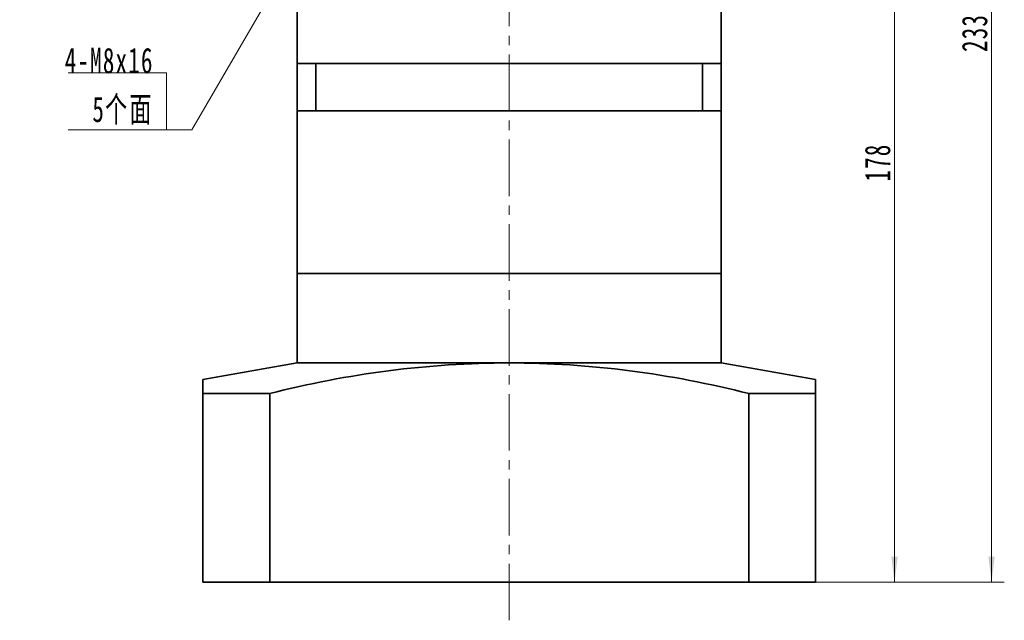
# Model space of a CAD drawing. Header units: millimetres. Extents: x 1110 to 2087, y -85 to 606.
# Tile 4 of 5: x 1585 to 1794, y 244 to 371. Entities that reach past the tile are written whole.
import ezdxf

# ---------------------------------------------------------------- set-up
doc = ezdxf.new("R2010")
doc.units = ezdxf.units.MM
doc.linetypes.add('点画线', pattern=[18, 12, -2, 2, -2])
doc.layers.get('0').update_dxf_attribs({"lineweight": 35})
for name, color, linetype, lineweight in [('EB0', 7, 'Continuous', 35), ('EB0_1', 7, 'Continuous', 35), ('中心线层', 1, '点画线', 18), ('尺寸线层', 3, 'Continuous', 18), ('粗实线层', 7, 'Continuous', 35), ('粗实线层_1', 7, 'Continuous', 35)]:
    doc.layers.add(name, color=color, linetype=linetype, lineweight=lineweight)
doc.styles.add('标准', font='txt', dxfattribs={"width": 0.667})
doc.dimstyles.new('a4-1-1', dxfattribs={"dimtxt": 3, "dimasz": 3, "dimexe": 1.5, "dimexo": 0, "dimgap": 0.5, "dimtad": 1, "dimdec": 3, "dimdsep": 46, "dimtxsty": '标准', "dimblk": '_CAXARROW', "dimcen": 0, "dimdle": 6, "dimazin": 2, "dimtfac": 0.707107, "dimtdec": 3, "dimtix": 1, "dimtmove": 2, "dimatfit": 3, "dimfxl": 0, "dimfrac": 2, "dimtolj": 1, "dimarcsym": 0})

# ---------------------------------------------------------------- blocks, each defined once
blk = doc.blocks.new('*X20')
at = {"layer": '尺寸线层', "linetype": 'Continuous'}
for points in [[(1770.92, 429.98), (1771.6, 424.58), (1770.25, 424.58)], [(1770.92, 251.98), (1771.6, 257.38), (1770.25, 257.38)]]:
    blk.add_hatch(color=0, dxfattribs=at).paths.add_polyline_path(points, flags=0)
at = {"layer": '尺寸线层', "color": 0, "linetype": 'Continuous'}
for p, q in [((1747.19, 429.98), (1773.62, 429.98)), ((1770.92, 429.98), (1770.92, 251.98)), ((1754.19, 251.98), (1773.62, 251.98))]:
    blk.add_line(p, q, dxfattribs=at)
at = {"layer": '尺寸线层', "color": 0, "insert": (1767.35, 340.98), "char_height": 5.4, "width": 14.0022, "attachment_point": 5, "rotation": 90, "line_spacing_factor": 1.15057, "style": '标准'}
blk.add_mtext('\\T1.1;178', dxfattribs=at)
blk = doc.blocks.new('_CAXARROW')
blk.add_hatch(color=0).paths.add_polyline_path([(0, 0), (-1, 0.125), (-1, -0.125)], flags=0)
blk = doc.blocks.new('*X21')
at = {"layer": '尺寸线层', "linetype": 'Continuous'}
for points in [[(1791.51, 484.98), (1792.19, 479.58), (1790.84, 479.58)], [(1791.51, 251.98), (1792.19, 257.38), (1790.84, 257.38)]]:
    blk.add_hatch(color=0, dxfattribs=at).paths.add_polyline_path(points, flags=0)
at = {"layer": '尺寸线层', "color": 0, "linetype": 'Continuous'}
for p, q in [((1744.19, 484.98), (1794.21, 484.98)), ((1791.51, 484.98), (1791.51, 251.98)), ((1754.19, 251.98), (1794.21, 251.98))]:
    blk.add_line(p, q, dxfattribs=at)
at = {"layer": '尺寸线层', "color": 0, "insert": (1787.94, 368.48), "char_height": 5.4, "width": 14.4695, "attachment_point": 5, "rotation": 90, "line_spacing_factor": 1.15057, "style": '标准'}
blk.add_mtext('\\T1.1;233', dxfattribs=at)
blk = doc.blocks.new('*X28')
at = {"layer": '尺寸线层', "linetype": 'Continuous'}
blk.add_hatch(color=0, dxfattribs=at).paths.add_polyline_path([(26.13, 35.68), (24, 30.67), (22.84, 31.35)], flags=0)
at = {"layer": '尺寸线层', "color": 0, "linetype": 'Continuous'}
blk.add_line((26.13, 35.68), (5.4, 0), dxfattribs=at)
at = {"layer": '尺寸线层', "color": 0}
for p, q in [((0, 12.11), (-20.82, 12.11)), ((0, 0), (0, 12.11)), ((0, 0), (-20.82, 0)), ((5.4, 0), (0, 0))]:
    blk.add_line(p, q, dxfattribs=at)
at = {"layer": '尺寸线层', "color": 0, "insert": (-2.7, 1.08), "char_height": 5.4, "width": 36.2438, "attachment_point": 9, "line_spacing_factor": 1.15057, "style": '标准'}
blk.add_mtext('\\T1.1;4-M8x16\\P5个面', dxfattribs=at)

msp = doc.modelspace()

# ---------------------------------------------------------------- linework, layer by layer
at = {"layer": 'EB0'}
for p, q in [((1734.1896, 361.9812), (1644.1896, 361.9812)), ((1644.1896, 361.9812), (1644.1896, 351.9812)), ((1648.1896, 361.9812), (1648.1896, 351.9812)), ((1729.1896, 361.9812), (1734.1896, 361.9812)), ((1730.1896, 361.9812), (1730.1896, 351.9812)), ((1734.1896, 361.9812), (1734.1896, 351.9812)), ((1644.1896, 351.9812), (1644.1896, 317.4812)), ((1734.1896, 351.9812), (1644.1896, 351.9812)), ((1734.1896, 351.9812), (1734.1896, 317.4812)), ((1734.1896, 317.4812), (1644.1896, 317.4812)), ((1734.1896, 317.4812), (1644.1896, 317.4812)), ((1734.1896, 317.4812), (1644.1896, 317.4812)), ((1734.1896, 317.4812), (1644.1896, 317.4812))]:
    msp.add_line(p, q, dxfattribs=at)
at = {"layer": 'EB0_1'}
for p, q in [((1734.1896, 317.4812), (1644.1896, 317.4812)), ((1734.1896, 317.4812), (1644.1896, 317.4812)), ((1644.1896, 317.4812), (1644.1896, 298.4812)), ((1734.1896, 317.4812), (1734.1896, 298.4812))]:
    msp.add_line(p, q, dxfattribs=at)
at = {"layer": '中心线层'}
msp.add_line((1689.1896, 243.8875), (1689.1896, 487.9764), dxfattribs=at)
at = {"layer": '粗实线层'}
for p, q in [((1644.1896, 361.9812), (1644.1896, 374.9812)), ((1734.1896, 361.9812), (1734.1896, 374.9812))]:
    msp.add_line(p, q, dxfattribs=at)
at = {"layer": '粗实线层_1'}
for p, q in [((1624.1896, 294.9547), (1644.1896, 298.4812)), ((1734.1896, 298.4812), (1644.1896, 298.4812)), ((1754.1896, 294.9547), (1734.1896, 298.4812)), ((1624.1896, 251.9808), (1624.1896, 294.9547)), ((1754.1896, 251.9808), (1754.1896, 294.9547)), ((1624.1896, 291.9808), (1638.3836, 291.9808)), ((1638.3836, 251.9808), (1638.3836, 291.9808)), ((1739.9956, 251.9808), (1739.9956, 291.9808)), ((1754.1896, 291.9808), (1739.9956, 291.9808)), ((1754.1896, 251.9808), (1624.1896, 251.9808))]:
    msp.add_line(p, q, dxfattribs=at)
msp.add_open_spline([(1739.9956, 291.9808), (1723.4552, 296.2134), (1689.1896, 300.7491), (1654.9241, 296.2134), (1638.3836, 291.9808)], degree=3, dxfattribs=at)

# ---------------------------------------------------------------- block references
at = {"layer": '尺寸线层'}
msp.add_blockref('*X28', (1616.4734, 347.9154), dxfattribs=at)

# ---------------------------------------------------------------- dimensions: what is measured, and where the dimension line sits
for base, p1, picture, middle in [((1791.5142, 251.9808), (1744.1896, 484.9812), '*X21', (1787.9434, 368.481)), ((1770.9234, 251.9808), (1747.1896, 429.9812), '*X20', (1767.3526, 340.981))]:
    dim = msp.add_linear_dim(base=base, p1=p1, p2=(1754.1896, 251.9808), angle=270, dimstyle='a4-1-1', override={"dimsah": 1, "dimtfill": 1, "dimtzin": 8}, dxfattribs=at)
    dim.commit()
    dim.dimension.update_dxf_attribs({"geometry": picture, "text_midpoint": middle})

doc.saveas('drawing.dxf')
